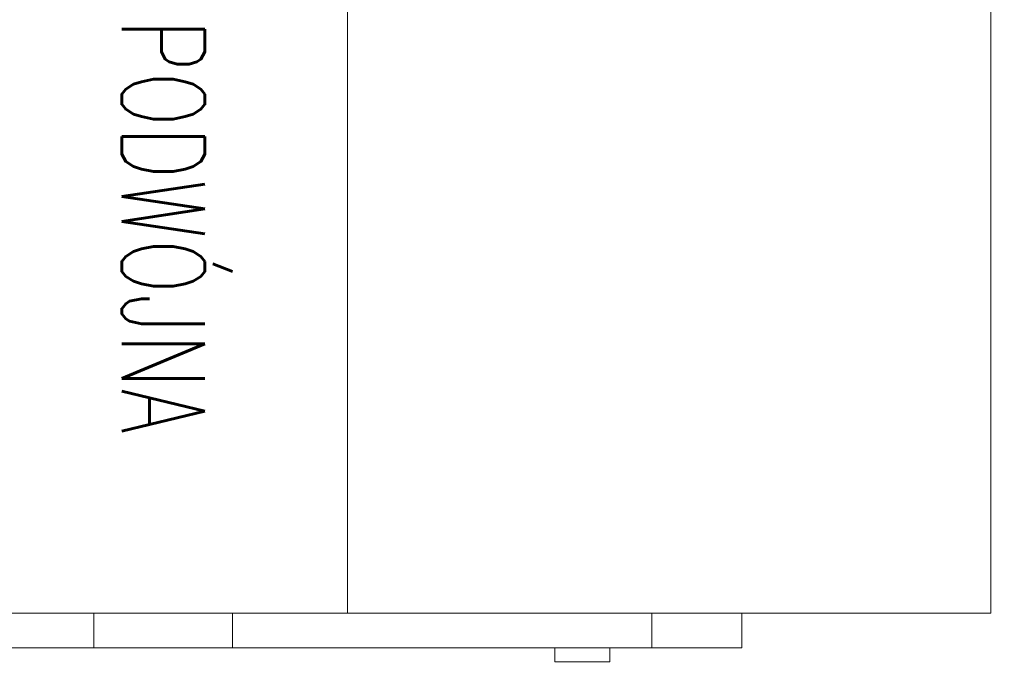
# Model space of a CAD drawing. Header units: millimetres. Extents: x 7483 to 13091, y 8111 to 13871.
# Tile 134 of 256: x 9483 to 9554, y 9256 to 9303. Entities that reach past the tile are written whole.
import ezdxf

# ---------------------------------------------------------------- set-up
doc = ezdxf.new("R2010")
doc.units = ezdxf.units.MM
doc.layers.add('a___wymiary', color=7, linetype='Continuous', lineweight=5, true_color=0x000000)
doc.layers.add('wymiary', color=7, linetype='Continuous', lineweight=5, true_color=0xb2b2b2)
doc.layers.add('MEBLE PKN', color=150, linetype='Continuous', lineweight=20)
doc.styles.add('Arial', font='arial.ttf')
doc.styles.add('JACEK_07', font='simplex.shx', dxfattribs={"width": 0.7})
doc.dimstyles.new('wymiary agp1', dxfattribs={"dimtxt": 16, "dimasz": 5, "dimexe": 30, "dimexo": 60, "dimgap": 1.8, "dimtad": 1, "dimdec": 3, "dimrnd": 0.5, "dimdsep": 46, "dimtxsty": 'Arial', "dimblk": 'znacznik', "dimcen": 1.5, "dimse1": 1, "dimse2": 1, "dimclrd": 256, "dimazin": 0, "dimtfac": 1, "dimtdec": 3, "dimtmove": 1, "dimatfit": 3, "dimldrblk": 'znacznik', "dimfxl": 0, "dimlwd": -1, "dimarcsym": 0})

# ---------------------------------------------------------------- blocks, each defined once
blk = doc.blocks.new('ŁPOD')
for p, q in [((-57.5, 119.396), (62.5, 119.396)), ((62.5, 0), (62.5, 119.396)), ((65, 101.433), (62.5, 101.433)), ((65, 101.433), (65, 59.698)), ((65, 94.938), (62.5, 94.938)), ((62.5, 94.938), (65, 94.938)), ((66, 91.904), (65, 91.904)), ((66, 87.938), (66, 91.904)), ((66, 87.938), (65, 87.938)), ((65, 87.938), (66, 87.938)), ((-57.5, 72.978), (62.5, 72.978)), ((65, 64.698), (62.5, 64.698)), ((65, 17.962), (65, 59.698)), ((65, 54.698), (62.5, 54.698))]:
    blk.add_line(p, q)
at = {"color": 7, "insert": (2.5, 59.698), "char_height": 6, "width": 120, "attachment_point": 5, "style": 'JACEK_07'}
blk.add_mtext('ŁPOD/ŁPOD2 - ŁAWA PODWÓJNA', dxfattribs=at)
blk = doc.blocks.new('*U950')
blk.add_blockref('ŁPOD', (57.5, -119.396))
blk = doc.blocks.new('znacznik')
at = {"layer": 'a___wymiary'}
for p, q in [((0, 1.394), (0, -1.394)), ((1.394, 0), (-1.394, 0))]:
    blk.add_line(p, q, dxfattribs=at)
at = {"layer": 'a___wymiary', "const_width": 0.2}
blk.add_lwpolyline([(0.876, 0.876), (-0.876, -0.876)], dxfattribs=at)
blk = doc.blocks.new('*D1303')
at = {"layer": 'Defpoints', "color": 0, "transparency": 16777216}
for p in [(8555.286, 11469.362), (10277.023, 11469.362), (8692.028, 9219.562)]:
    blk.add_point(p, dxfattribs=at)
at = {"layer": 'wymiary', "color": 253, "true_color": 0x999999, "transparency": 16777216}
blk.add_line((8555.286, 9224.562), (8555.286, 11464.362), dxfattribs=at)
at = {"layer": 'wymiary', "color": 253, "true_color": 0x999999, "transparency": 16777216, "xscale": 5, "yscale": 5, "zscale": 5}
for p, rotation in [((8555.286, 11469.362), 90), ((8555.286, 9219.562), 270)]:
    blk.add_blockref('znacznik', p, dxfattribs=dict(at, rotation=rotation))
at = {"layer": 'wymiary', "color": 18, "true_color": 0x000000, "transparency": 16777216, "insert": (8545.317, 10344.462), "char_height": 16, "attachment_point": 5, "rotation": 90, "style": 'Arial'}
blk.add_mtext('2250', dxfattribs=at)

msp = doc.modelspace()

# ---------------------------------------------------------------- block references
at = {"layer": 'MEBLE PKN', "rotation": 270}
msp.add_blockref('*U950', (9553.0852, 9380.6116), dxfattribs=at)

# ---------------------------------------------------------------- dimensions: what is measured, and where the dimension line sits
at = {"layer": 'wymiary'}
dim = msp.add_linear_dim(base=(8555.2864, 11469.3622), p1=(8692.0284, 9219.5616), p2=(10277.0226, 11469.3622), angle=90, dimstyle='wymiary agp1', override={"dimblk": 'znacznik'}, dxfattribs=at)
dim.commit()
dim.dimension.update_dxf_attribs({"geometry": '*D1303', "text_midpoint": (8545.3172, 10344.4619)})

doc.saveas('drawing.dxf')
